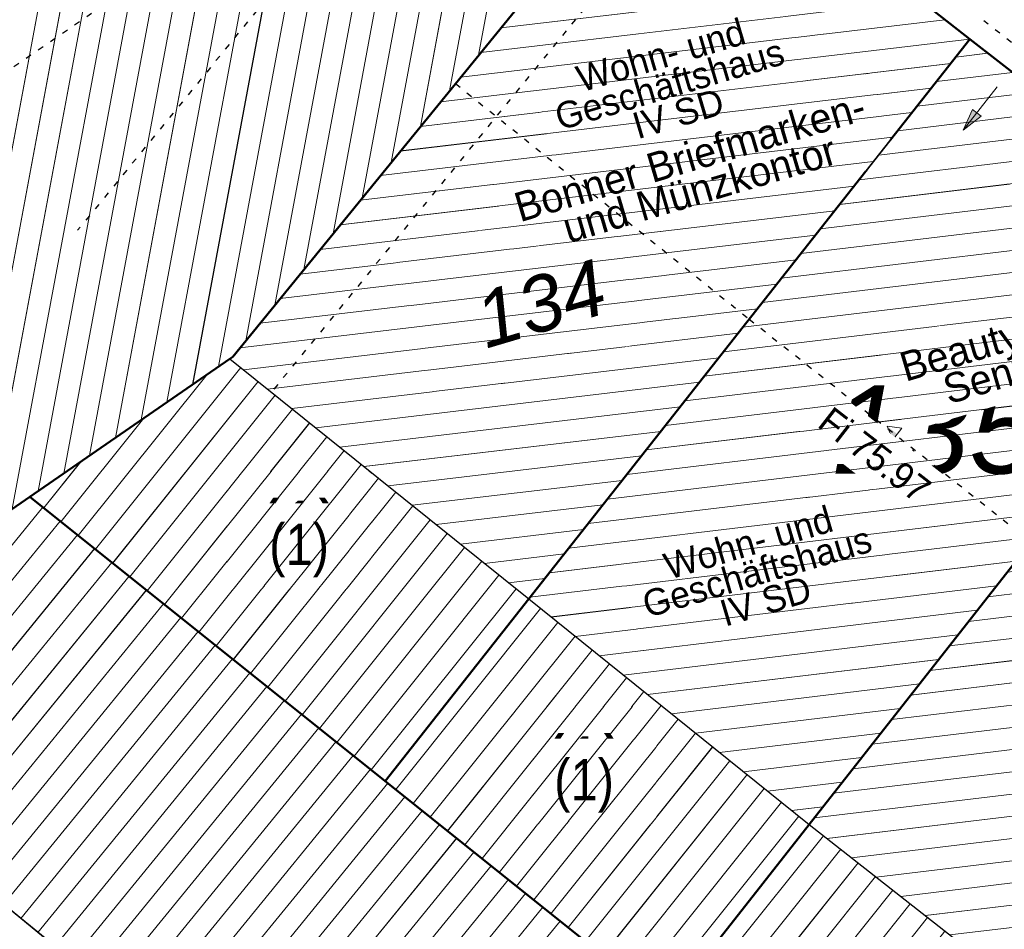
# Model space of a CAD drawing. Header units: millimetres. Extents: x 32365810 to 32368499, y 5620272 to 5622478.
# Tile 105 of 256: x 32366628 to 32366644, y 5620664 to 5620679. Entities that reach past the tile are written whole.
import ezdxf

# ---------------------------------------------------------------- set-up
doc = ezdxf.new("R2010")
doc.units = ezdxf.units.MM
for name, pattern in [('1000.196', [0.225, 0.075, -0.15]), ('1600.1047', [0]), ('1600.2028', [0]), ('1600.2505', [0])]:
    doc.linetypes.add(name, pattern=pattern)
doc.layers.get('0').update_dxf_attribs({"color": 1, "linetype": 'CONTINUOUS'})
for name, color, linetype in [('_K_Ebene 32', 251, 'CONTINUOUS'), ('_K_Gebäude', 251, 'CONTINUOUS'), ('Ebene 32', 7, 'CONTINUOUS')]:
    doc.layers.add(name, color=color, linetype=linetype)
doc.layers.add('_K_Flurstücke_Grenzpunkte', color=251, linetype='CONTINUOUS', lineweight=50)
for name, color, linetype, transparency in [('Beschriftung Gebäude', 7, 'CONTINUOUS', 0.75), ('EFB-_ Dachhöhen Bestandsgebäude (NHN)', 7, 'CONTINUOUS', 0.75), ('Flurstücke_Grenzpunkte', 11, 'CONTINUOUS', 0.75), ('Gebäude', 31, 'CONTINUOUS', 0.75), ('Lagebezeichnungen', 12, 'CONTINUOUS', 0.75), ('Symbole Topographie', 7, 'CONTINUOUS', 0.75)]:
    doc.layers.add(name, color=color, linetype=linetype, transparency=transparency)
doc.styles.add('Beschriftung schwarz_ Stift 0.25', font='GOTHIC.TTF')
doc.styles.add('Dachhöhe NHN_ Bestand_ gemessen_ schwarz', font='GOTHIC.TTF')
doc.styles.add('Flurstücksnummer - K 10 700', font='ariali.ttf')
doc.styles.add('Hausnummern NRW', font='arial.ttf', dxfattribs={"width": 0.85})

# ---------------------------------------------------------------- blocks, each defined once
blk = doc.blocks.new('S1000.360')
at = {"lineweight": -2}
blk.add_hatch(color=0, dxfattribs=at).paths.add_polyline_path([(0, 0.25), (0.05, 0.05), (-0.05, 0.05)], flags=0)
at = {"color": 0, "lineweight": -2}
for p, q in [((-0.05, 0.05), (0, 0.25)), ((0, 0.25), (0.05, 0.05)), ((0, 0.25), (0, -0.25)), ((0.05, 0.05), (-0.05, 0.05))]:
    blk.add_line(p, q, dxfattribs=at)
blk = doc.blocks.new('S1000.114', base_point=(0, 0.366025))
at = {"lineweight": -2}
blk.add_hatch(color=0, dxfattribs=at).paths.add_polyline_path([(-0.5, -0.5), (0, 0.366026), (0, -0.5)], flags=0)
at = {"color": 0, "lineweight": -2}
for p, q in [((0, 0.366026), (-0.5, -0.5)), ((0.5, -0.5), (0, 0.366026)), ((-0.5, -0.5), (0, -0.5)), ((0, -0.5), (0.5, -0.5))]:
    blk.add_line(p, q, dxfattribs=at)
blk = doc.blocks.new('O905')
at = {"layer": 'Flurstücke_Grenzpunkte', "color": 7, "linetype": '1600.2028', "lineweight": 35}
for p, q in [((32366138.899, 5622040.284), (32366131.333, 5622031.006)), ((32366143.852, 5622036.398), (32366138.899, 5622040.284)), ((32366136.36, 5622026.891), (32366143.852, 5622036.398)), ((32366131.284, 5622030.972), (32366127.886, 5622028.626)), ((32366131.333, 5622031.006), (32366131.284, 5622030.972)), ((32366127.886, 5622028.626), (32366133.922, 5622023.797)), ((32366133.922, 5622023.797), (32366136.36, 5622026.891))]:
    blk.add_line(p, q, dxfattribs=at)
at = {"layer": 'Flurstücke_Grenzpunkte', "color": 7, "lineweight": 18, "insert": (32366136.700846, 5622031.442035), "char_height": 0.95, "attachment_point": 8, "rotation": 16.5125223, "line_spacing_factor": 0.69, "style": 'Flurstücksnummer - K 10 700', "bg_fill": 2}
blk.add_mtext('134', dxfattribs=at)
blk = doc.blocks.new('O1222')
at = {"layer": 'Flurstücke_Grenzpunkte', "color": 7, "linetype": '1600.2028', "lineweight": 35}
for p, q in [((32366127.886, 5622028.626), (32366125.041, 5622026.661)), ((32366127.886, 5622028.626), (32366133.922, 5622023.797)), ((32366133.922, 5622023.797), (32366138.699, 5622019.976))]:
    blk.add_line(p, q, dxfattribs=at)
blk = doc.blocks.new('O1274')
at = {"layer": 'Flurstücke_Grenzpunkte', "color": 7, "linetype": '1600.2028', "lineweight": 35}
for p, q in [((32366138.899, 5622040.284), (32366131.333, 5622031.006)), ((32366131.284, 5622030.972), (32366127.886, 5622028.626)), ((32366131.333, 5622031.006), (32366131.284, 5622030.972)), ((32366127.886, 5622028.626), (32366125.041, 5622026.661))]:
    blk.add_line(p, q, dxfattribs=at)
blk = doc.blocks.new('O1462')
at = {"layer": 'Flurstücke_Grenzpunkte', "color": 7, "linetype": '1600.2028', "lineweight": 35}
for p, q in [((32366143.852, 5622036.398), (32366138.899, 5622040.284)), ((32366148.665, 5622032.663), (32366143.852, 5622036.398))]:
    blk.add_line(p, q, dxfattribs=at)
blk = doc.blocks.new('O1881')
at = {"layer": 'Flurstücke_Grenzpunkte', "color": 7, "linetype": '1600.2028', "lineweight": 35}
for p, q in [((32366141.122, 5622023.061), (32366148.665, 5622032.663)), ((32366138.699, 5622019.976), (32366141.122, 5622023.061))]:
    blk.add_line(p, q, dxfattribs=at)
blk = doc.blocks.new('O2231')
at = {"layer": 'Gebäude', "color": 7, "linetype": '1600.2505', "lineweight": 18}
for p, q in [((32366138.899, 5622040.284), (32366131.333, 5622031.006)), ((32366143.852, 5622036.398), (32366138.899, 5622040.284)), ((32366136.36, 5622026.891), (32366143.852, 5622036.398)), ((32366131.333, 5622031.006), (32366131.284, 5622030.972)), ((32366131.284, 5622030.972), (32366136.36, 5622026.891))]:
    blk.add_line(p, q, dxfattribs=at)
at = {"layer": 'Lagebezeichnungen', "color": 7, "lineweight": 18, "insert": (32366140.950012, 5622037.080157), "char_height": 0.7, "attachment_point": 8, "rotation": 321.8690584, "line_spacing_factor": 0.69, "style": 'Hausnummern NRW', "bg_fill": 2}
blk.add_mtext('2', dxfattribs=at)
blk = doc.blocks.new('O2348')
at = {"layer": 'Gebäude', "color": 7, "linetype": '1600.2505', "lineweight": 18}
for p, q in [((32366148.665, 5622032.663), (32366141.122, 5622023.061)), ((32366154.579, 5622027.855), (32366148.665, 5622032.663)), ((32366147.17, 5622018.316), (32366154.579, 5622027.855)), ((32366141.122, 5622023.061), (32366147.17, 5622018.316))]:
    blk.add_line(p, q, dxfattribs=at)
at = {"layer": 'Lagebezeichnungen', "color": 7, "lineweight": 18, "insert": (32366150.905495, 5622029.407721), "char_height": 0.7, "attachment_point": 8, "rotation": 320.8920308, "line_spacing_factor": 0.69, "style": 'Hausnummern NRW', "bg_fill": 2}
blk.add_mtext('6', dxfattribs=at)
blk = doc.blocks.new('O2866')
at = {"layer": 'Gebäude', "color": 7, "linetype": '1600.2505', "lineweight": 18}
for p, q in [((32366138.899, 5622040.284), (32366131.333, 5622031.006)), ((32366127.886, 5622028.626), (32366131.284, 5622030.972)), ((32366131.333, 5622031.006), (32366131.284, 5622030.972)), ((32366125.041, 5622026.661), (32366127.886, 5622028.626))]:
    blk.add_line(p, q, dxfattribs=at)
blk = doc.blocks.new('O2884')
at = {"layer": 'Gebäude', "color": 7, "linetype": '1600.2505', "lineweight": 18}
blk.add_line((32366152.63, 5622001.137), (32366123.106, 5622025.24), dxfattribs=at)
blk = doc.blocks.new('O2900')
at = {"layer": 'Gebäude', "color": 7, "linetype": '1600.2505', "lineweight": 18}
for p, q in [((32366127.886, 5622028.626), (32366131.284, 5622030.972)), ((32366131.284, 5622030.972), (32366136.36, 5622026.891)), ((32366127.886, 5622028.626), (32366133.922, 5622023.797)), ((32366133.922, 5622023.797), (32366136.36, 5622026.891))]:
    blk.add_line(p, q, dxfattribs=at)
at = {"layer": 'Ebene 32', "color": 7, "lineweight": 18, "insert": (32366132.46, 5622027.257), "char_height": 0.7, "attachment_point": 8, "line_spacing_factor": 0.69, "style": 'Hausnummern NRW', "bg_fill": 2}
blk.add_mtext('(1)', dxfattribs=at)
blk = doc.blocks.new('O2923')
at = {"layer": 'Gebäude', "color": 7, "linetype": '1600.2505', "lineweight": 18}
for p, q in [((32366125.041, 5622026.661), (32366127.886, 5622028.626)), ((32366127.886, 5622028.626), (32366133.922, 5622023.797)), ((32366152.63, 5622001.137), (32366123.106, 5622025.24)), ((32366138.699, 5622019.976), (32366133.922, 5622023.797))]:
    blk.add_line(p, q, dxfattribs=at)
blk = doc.blocks.new('O2942')
at = {"layer": 'Gebäude', "color": 7, "linetype": '1600.2505', "lineweight": 18}
for p, q in [((32366136.36, 5622026.891), (32366143.852, 5622036.398)), ((32366148.665, 5622032.663), (32366143.852, 5622036.398)), ((32366148.665, 5622032.663), (32366141.122, 5622023.061)), ((32366136.36, 5622026.891), (32366141.122, 5622023.061))]:
    blk.add_line(p, q, dxfattribs=at)
at = {"layer": 'Lagebezeichnungen', "color": 7, "lineweight": 18, "insert": (32366144.99012, 5622034.033245), "char_height": 0.7, "attachment_point": 8, "rotation": 322.1550417, "line_spacing_factor": 0.69, "style": 'Hausnummern NRW', "bg_fill": 2}
blk.add_mtext('4', dxfattribs=at)
blk = doc.blocks.new('O2967')
at = {"layer": 'Gebäude', "color": 7, "linetype": '1600.2505', "lineweight": 18}
for p, q in [((32366133.922, 5622023.797), (32366136.36, 5622026.891)), ((32366136.36, 5622026.891), (32366141.122, 5622023.061)), ((32366138.699, 5622019.976), (32366133.922, 5622023.797)), ((32366138.699, 5622019.976), (32366141.122, 5622023.061))]:
    blk.add_line(p, q, dxfattribs=at)
at = {"layer": 'Ebene 32', "color": 7, "lineweight": 18, "insert": (32366137.301, 5622023.259), "char_height": 0.7, "attachment_point": 8, "line_spacing_factor": 0.69, "style": 'Hausnummern NRW', "bg_fill": 2}
blk.add_mtext('(1)', dxfattribs=at)
blk = doc.blocks.new('O2991')
at = {"layer": 'Gebäude', "color": 7, "linetype": '1600.2505', "lineweight": 18}
for p, q in [((32366138.699, 5622019.976), (32366141.122, 5622023.061)), ((32366141.122, 5622023.061), (32366147.17, 5622018.316)), ((32366144.718, 5622015.159), (32366138.699, 5622019.976)), ((32366144.718, 5622015.159), (32366147.17, 5622018.316))]:
    blk.add_line(p, q, dxfattribs=at)
at = {"layer": 'Ebene 32', "color": 7, "lineweight": 18, "insert": (32366142.533, 5622019.044), "char_height": 0.7, "attachment_point": 8, "line_spacing_factor": 0.69, "style": 'Hausnummern NRW', "bg_fill": 2}
blk.add_mtext('(1)', dxfattribs=at)
blk = doc.blocks.new('*X1108')
at = {"color": 253, "linetype": '1600.1047', "lineweight": 18, "true_color": 0xb2b2b2}
for p, q in [((32366139.248011, 5622040.010175), (32366138.614459, 5622039.935075)), ((32366139.666148, 5622039.682115), (32366138.273561, 5622039.51704)), ((32366140.084285, 5622039.354055), (32366137.932663, 5622039.099005)), ((32366140.502423, 5622039.025995), (32366137.591765, 5622038.68097)), ((32366140.92056, 5622038.697934), (32366137.250867, 5622038.262935)), ((32366141.338698, 5622038.369874), (32366136.909969, 5622037.844901)), ((32366141.756835, 5622038.041814), (32366136.569071, 5622037.426866)), ((32366142.174972, 5622037.713754), (32366136.228173, 5622037.008831)), ((32366142.59311, 5622037.385694), (32366135.887275, 5622036.590796)), ((32366143.011247, 5622037.057634), (32366135.546377, 5622036.172761)), ((32366143.429385, 5622036.729573), (32366135.205479, 5622035.754726)), ((32366143.847522, 5622036.401513), (32366134.864581, 5622035.336691)), ((32366143.527264, 5622035.985925), (32366134.523683, 5622034.918656)), ((32366143.199013, 5622035.569389), (32366134.182785, 5622034.500621)), ((32366142.870761, 5622035.152854), (32366133.841887, 5622034.082587)), ((32366142.54251, 5622034.736318), (32366133.500989, 5622033.664552)), ((32366142.214258, 5622034.319782), (32366133.160091, 5622033.246517)), ((32366141.886007, 5622033.903246), (32366132.819193, 5622032.828482)), ((32366141.557756, 5622033.48671), (32366132.478295, 5622032.410447)), ((32366141.229504, 5622033.070175), (32366132.137397, 5622031.992412)), ((32366140.901253, 5622032.653639), (32366131.796499, 5622031.574377)), ((32366140.573001, 5622032.237103), (32366131.455601, 5622031.156342)), ((32366140.24475, 5622031.820567), (32366131.515567, 5622030.785825)), ((32366139.916499, 5622031.404032), (32366131.924909, 5622030.456722)), ((32366139.588247, 5622030.987496), (32366132.334251, 5622030.12762)), ((32366139.259996, 5622030.57096), (32366132.743593, 5622029.798517)), ((32366138.931744, 5622030.154424), (32366133.152935, 5622029.469414)), ((32366138.603493, 5622029.737888), (32366133.562278, 5622029.140312)), ((32366138.275242, 5622029.321353), (32366133.97162, 5622028.811209)), ((32366137.94699, 5622028.904817), (32366134.380962, 5622028.482106)), ((32366137.618739, 5622028.488281), (32366134.790304, 5622028.153003)), ((32366137.290487, 5622028.071745), (32366135.199646, 5622027.823901)), ((32366136.962236, 5622027.65521), (32366135.608988, 5622027.494798)), ((32366136.633985, 5622027.238674), (32366136.018331, 5622027.165695))]:
    blk.add_line(p, q, dxfattribs=at)
blk = doc.blocks.new('*X1142')
at = {"color": 253, "linetype": '1600.1047', "lineweight": 18, "true_color": 0xb2b2b2}
for p, q in [((32366148.970682, 5622032.414485), (32366148.417595, 5622032.348062)), ((32366149.375464, 5622032.085403), (32366148.089984, 5622031.931023)), ((32366149.780246, 5622031.75632), (32366147.762372, 5622031.513984)), ((32366150.185028, 5622031.427238), (32366147.434761, 5622031.096944)), ((32366150.58981, 5622031.098156), (32366147.107149, 5622030.679905)), ((32366150.994592, 5622030.769074), (32366146.779537, 5622030.262866)), ((32366151.399374, 5622030.439992), (32366146.451926, 5622029.845827)), ((32366151.804156, 5622030.110909), (32366146.124314, 5622029.428788)), ((32366152.208938, 5622029.781827), (32366145.796703, 5622029.011749)), ((32366152.613721, 5622029.452745), (32366145.469091, 5622028.594709)), ((32366153.018503, 5622029.123663), (32366145.14148, 5622028.17767)), ((32366153.423285, 5622028.79458), (32366144.813868, 5622027.760631)), ((32366153.828067, 5622028.465498), (32366144.486256, 5622027.343592)), ((32366154.232849, 5622028.136416), (32366144.158645, 5622026.926553)), ((32366154.532137, 5622027.794664), (32366143.831033, 5622026.509513)), ((32366154.2086, 5622027.378115), (32366143.503422, 5622026.092474)), ((32366153.885063, 5622026.961565), (32366143.17581, 5622025.675435)), ((32366153.561527, 5622026.545015), (32366142.848198, 5622025.258396)), ((32366153.23799, 5622026.128465), (32366142.520587, 5622024.841357)), ((32366152.914453, 5622025.711915), (32366142.192975, 5622024.424318)), ((32366152.590916, 5622025.295366), (32366141.865364, 5622024.007278)), ((32366152.267379, 5622024.878816), (32366141.537752, 5622023.590239)), ((32366151.943843, 5622024.462266), (32366141.21014, 5622023.1732)), ((32366151.620306, 5622024.045716), (32366141.427178, 5622022.821571)), ((32366151.296769, 5622023.629166), (32366141.84468, 5622022.494016)), ((32366150.973232, 5622023.212617), (32366142.262183, 5622022.166461)), ((32366150.649695, 5622022.796067), (32366142.679686, 5622021.838907)), ((32366150.326159, 5622022.379517), (32366143.097188, 5622021.511352)), ((32366150.002622, 5622021.962967), (32366143.514691, 5622021.183798)), ((32366149.679085, 5622021.546417), (32366143.932194, 5622020.856243)), ((32366149.355548, 5622021.129867), (32366144.349696, 5622020.528689)), ((32366149.032011, 5622020.713318), (32366144.767199, 5622020.201134)), ((32366148.708475, 5622020.296768), (32366145.184701, 5622019.87358)), ((32366148.384938, 5622019.880218), (32366145.602204, 5622019.546025)), ((32366148.061401, 5622019.463668), (32366146.019707, 5622019.218471)), ((32366147.737864, 5622019.047118), (32366146.437209, 5622018.890916)), ((32366147.414327, 5622018.630569), (32366146.854712, 5622018.563361))]:
    blk.add_line(p, q, dxfattribs=at)
blk = doc.blocks.new('*X1290')
at = {"color": 253, "linetype": '1600.1047', "lineweight": 18, "true_color": 0xb2b2b2}
for p, q in [((32366130.214677, 5622030.233733), (32366132.944586, 5622044.885013)), ((32366130.652446, 5622030.535971), (32366133.302227, 5622044.757208)), ((32366129.776908, 5622029.931495), (32366132.507241, 5622044.585049)), ((32366131.090214, 5622030.838209), (32366133.634237, 5622044.491849)), ((32366129.33914, 5622029.629257), (32366132.069896, 5622044.285085)), ((32366131.553258, 5622031.276097), (32366133.966248, 5622044.22649)), ((32366128.901371, 5622029.327018), (32366131.632551, 5622043.985121)), ((32366132.047681, 5622031.882396), (32366134.298259, 5622043.961131)), ((32366128.463602, 5622029.02478), (32366131.195206, 5622043.685157)), ((32366132.542104, 5622032.488694), (32366134.63027, 5622043.695772)), ((32366128.025834, 5622028.722542), (32366130.757861, 5622043.385193)), ((32366133.036527, 5622033.094993), (32366134.96228, 5622043.430414)), ((32366127.588047, 5622028.420208), (32366130.320517, 5622043.085229)), ((32366133.53095, 5622033.701292), (32366135.294291, 5622043.165055)), ((32366134.025373, 5622034.30759), (32366135.626302, 5622042.899696)), ((32366127.150252, 5622028.11783), (32366129.883172, 5622042.785266)), ((32366134.519796, 5622034.913889), (32366135.958313, 5622042.634337)), ((32366126.712458, 5622027.815451), (32366129.445827, 5622042.485302)), ((32366135.014218, 5622035.520188), (32366136.290324, 5622042.368978)), ((32366126.274663, 5622027.513073), (32366129.008482, 5622042.185338)), ((32366135.508641, 5622036.126487), (32366136.622334, 5622042.103619))]:
    blk.add_line(p, q, dxfattribs=at)
blk = doc.blocks.new('*X1300')
at = {"color": 253, "linetype": '1600.1047', "lineweight": 18, "true_color": 0xb2b2b2}
for p, q in [((32366129.000663, 5622027.734233), (32366131.470808, 5622030.82181)), ((32366128.707842, 5622027.968499), (32366130.896926, 5622030.704762)), ((32366129.293484, 5622027.499966), (32366131.763067, 5622030.58684)), ((32366129.586305, 5622027.2657), (32366132.055325, 5622030.35187)), ((32366129.879126, 5622027.031433), (32366132.347584, 5622030.1169)), ((32366128.415021, 5622028.202766), (32366129.824138, 5622029.964102)), ((32366130.171947, 5622026.797166), (32366132.639842, 5622029.881931)), ((32366130.464768, 5622026.5629), (32366132.932101, 5622029.646961)), ((32366130.757589, 5622026.328633), (32366133.224359, 5622029.411991)), ((32366128.1222, 5622028.437032), (32366128.751349, 5622029.223442)), ((32366131.05041, 5622026.094367), (32366133.516618, 5622029.177021)), ((32366131.343232, 5622025.8601), (32366133.808876, 5622028.942051)), ((32366131.636053, 5622025.625834), (32366134.101135, 5622028.707082)), ((32366131.928874, 5622025.391567), (32366134.393393, 5622028.472112)), ((32366132.221695, 5622025.1573), (32366134.685651, 5622028.237142)), ((32366132.514516, 5622024.923034), (32366134.97791, 5622028.002172)), ((32366132.807337, 5622024.688767), (32366135.270168, 5622027.767202)), ((32366133.100158, 5622024.454501), (32366135.562427, 5622027.532233)), ((32366133.392979, 5622024.220234), (32366135.854685, 5622027.297263)), ((32366133.6858, 5622023.985968), (32366136.146944, 5622027.062293))]:
    blk.add_line(p, q, dxfattribs=at)
blk = doc.blocks.new('*X1308')
at = {"color": 253, "linetype": '1600.1047', "lineweight": 18, "true_color": 0xb2b2b2}
for p, q in [((32366124.535965, 5622024.072595), (32366128.10817, 5622028.448257)), ((32366124.826455, 5622023.835444), (32366128.401005, 5622028.213979)), ((32366125.116944, 5622023.598292), (32366128.693841, 5622027.979701)), ((32366125.407434, 5622023.36114), (32366128.986676, 5622027.745423)), ((32366125.697923, 5622023.123989), (32366129.279512, 5622027.511144)), ((32366125.988412, 5622022.886837), (32366129.572347, 5622027.276866)), ((32366126.278902, 5622022.649685), (32366129.865182, 5622027.042588)), ((32366126.569391, 5622022.412534), (32366130.158018, 5622026.80831)), ((32366126.85988, 5622022.175382), (32366130.450853, 5622026.574032)), ((32366127.15037, 5622021.93823), (32366130.743689, 5622026.339754)), ((32366127.440859, 5622021.701079), (32366131.036524, 5622026.105476)), ((32366127.731349, 5622021.463927), (32366131.329359, 5622025.871198)), ((32366128.021838, 5622021.226775), (32366131.622195, 5622025.63692)), ((32366128.312327, 5622020.989624), (32366131.91503, 5622025.402642)), ((32366128.602817, 5622020.752472), (32366132.207865, 5622025.168364)), ((32366128.893306, 5622020.51532), (32366132.500701, 5622024.934086)), ((32366129.183796, 5622020.278169), (32366132.793536, 5622024.699808)), ((32366129.474285, 5622020.041017), (32366133.086372, 5622024.46553)), ((32366129.764774, 5622019.803865), (32366133.379207, 5622024.231252)), ((32366130.055264, 5622019.566714), (32366133.672042, 5622023.996974)), ((32366130.345753, 5622019.329562), (32366133.964881, 5622023.7627)), ((32366130.636243, 5622019.09241), (32366134.25774, 5622023.528451)), ((32366130.926732, 5622018.855259), (32366134.550598, 5622023.294201)), ((32366131.217221, 5622018.618107), (32366134.843456, 5622023.059951)), ((32366131.507711, 5622018.380955), (32366135.136315, 5622022.825701)), ((32366131.7982, 5622018.143804), (32366135.429173, 5622022.591451)), ((32366132.08869, 5622017.906652), (32366135.722031, 5622022.357201)), ((32366132.379179, 5622017.6695), (32366136.01489, 5622022.122951)), ((32366132.669668, 5622017.432349), (32366136.307748, 5622021.888701)), ((32366132.960158, 5622017.195197), (32366136.600606, 5622021.654451)), ((32366133.250647, 5622016.958045), (32366136.893465, 5622021.420202))]:
    blk.add_line(p, q, dxfattribs=at)
blk = doc.blocks.new('*X1313')
at = {"color": 253, "linetype": '1600.1047', "lineweight": 18, "true_color": 0xb2b2b2}
for p, q in [((32366144.156211, 5622036.161925), (32366143.614713, 5622036.096894)), ((32366144.577689, 5622035.834848), (32366143.285957, 5622035.679717)), ((32366144.999168, 5622035.507771), (32366142.9572, 5622035.262541)), ((32366145.420646, 5622035.180694), (32366142.628444, 5622034.845364)), ((32366145.842125, 5622034.853617), (32366142.299687, 5622034.428187)), ((32366146.263603, 5622034.52654), (32366141.970931, 5622034.011011)), ((32366146.685082, 5622034.199463), (32366141.642174, 5622033.593834)), ((32366147.10656, 5622033.872386), (32366141.313418, 5622033.176657)), ((32366147.528038, 5622033.545309), (32366140.984661, 5622032.759481)), ((32366147.949517, 5622033.218232), (32366140.655905, 5622032.342304)), ((32366148.370995, 5622032.891154), (32366140.327148, 5622031.925127)), ((32366148.565916, 5622032.536869), (32366139.998392, 5622031.507951)), ((32366148.238304, 5622032.11983), (32366139.669636, 5622031.090774)), ((32366147.910692, 5622031.70279), (32366139.340879, 5622030.673597)), ((32366147.583081, 5622031.285751), (32366139.012123, 5622030.25642)), ((32366147.255469, 5622030.868712), (32366138.683366, 5622029.839244)), ((32366146.927858, 5622030.451673), (32366138.35461, 5622029.422067)), ((32366146.600246, 5622030.034634), (32366138.025853, 5622029.00489)), ((32366146.272634, 5622029.617595), (32366137.697097, 5622028.587714)), ((32366145.945023, 5622029.200555), (32366137.36834, 5622028.170537)), ((32366145.617411, 5622028.783516), (32366137.039584, 5622027.75336)), ((32366145.2898, 5622028.366477), (32366136.710827, 5622027.336184)), ((32366144.962188, 5622027.949438), (32366136.382071, 5622026.919007)), ((32366144.634577, 5622027.532399), (32366136.741162, 5622026.584438)), ((32366144.306965, 5622027.11536), (32366137.149755, 5622026.255813)), ((32366143.979353, 5622026.69832), (32366137.558347, 5622025.927188)), ((32366143.651742, 5622026.281281), (32366137.96694, 5622025.598564)), ((32366143.32413, 5622025.864242), (32366138.375533, 5622025.269939)), ((32366142.996519, 5622025.447203), (32366138.784126, 5622024.941315)), ((32366142.668907, 5622025.030164), (32366139.192718, 5622024.61269)), ((32366142.341295, 5622024.613124), (32366139.601311, 5622024.284066)), ((32366142.013684, 5622024.196085), (32366140.009904, 5622023.955441)), ((32366141.686072, 5622023.779046), (32366140.418497, 5622023.626816)), ((32366141.358461, 5622023.362007), (32366140.827089, 5622023.298192))]:
    blk.add_line(p, q, dxfattribs=at)
blk = doc.blocks.new('*X1321')
at = {"color": 253, "linetype": '1600.1047', "lineweight": 18, "true_color": 0xb2b2b2}
for p, q in [((32366134.102953, 5622023.65226), (32366136.562954, 5622026.727767)), ((32366134.395797, 5622023.418022), (32366136.855169, 5622026.492743)), ((32366134.688641, 5622023.183784), (32366137.147385, 5622026.257719)), ((32366134.981484, 5622022.949546), (32366137.4396, 5622026.022695)), ((32366135.274328, 5622022.715307), (32366137.731815, 5622025.787671)), ((32366135.567172, 5622022.481069), (32366138.02403, 5622025.552647)), ((32366135.860016, 5622022.246831), (32366138.316245, 5622025.317623)), ((32366136.152859, 5622022.012593), (32366138.608461, 5622025.082599)), ((32366136.445703, 5622021.778354), (32366138.900676, 5622024.847575)), ((32366136.738547, 5622021.544116), (32366139.192891, 5622024.612551)), ((32366137.031391, 5622021.309878), (32366139.485106, 5622024.377527)), ((32366137.324234, 5622021.07564), (32366139.777321, 5622024.142503)), ((32366137.617078, 5622020.841402), (32366140.069537, 5622023.907479)), ((32366137.909922, 5622020.607163), (32366140.361752, 5622023.672455)), ((32366138.202766, 5622020.372925), (32366140.653967, 5622023.437431)), ((32366138.495609, 5622020.138687), (32366140.946182, 5622023.202407))]:
    blk.add_line(p, q, dxfattribs=at)
blk = doc.blocks.new('*X1329')
at = {"color": 253, "linetype": '1600.1047', "lineweight": 18, "true_color": 0xb2b2b2}
for p, q in [((32366138.91307, 5622019.80468), (32366141.365925, 5622022.869627)), ((32366139.205853, 5622019.570366), (32366141.660974, 5622022.638144)), ((32366139.498636, 5622019.336052), (32366141.956023, 5622022.406662)), ((32366139.791419, 5622019.101738), (32366142.251072, 5622022.175179)), ((32366140.084202, 5622018.867424), (32366142.546121, 5622021.943696)), ((32366140.376985, 5622018.63311), (32366142.84117, 5622021.712213)), ((32366140.669768, 5622018.398796), (32366143.136219, 5622021.480731)), ((32366140.962551, 5622018.164482), (32366143.431268, 5622021.249248)), ((32366141.255334, 5622017.930168), (32366143.726317, 5622021.017765)), ((32366141.548117, 5622017.695854), (32366144.021366, 5622020.786283)), ((32366141.8409, 5622017.46154), (32366144.316415, 5622020.5548)), ((32366142.133684, 5622017.227226), (32366144.611464, 5622020.323317)), ((32366142.426467, 5622016.992912), (32366144.906513, 5622020.091835)), ((32366142.71925, 5622016.758598), (32366145.201562, 5622019.860352)), ((32366143.012033, 5622016.524284), (32366145.496611, 5622019.628869)), ((32366143.304816, 5622016.28997), (32366145.79166, 5622019.397386)), ((32366143.597599, 5622016.055656), (32366146.086709, 5622019.165904)), ((32366143.890382, 5622015.821342), (32366146.381758, 5622018.934421)), ((32366144.183165, 5622015.587028), (32366146.676807, 5622018.702938)), ((32366144.475948, 5622015.352714), (32366146.971856, 5622018.471456))]:
    blk.add_line(p, q, dxfattribs=at)

msp = doc.modelspace()

# ---------------------------------------------------------------- linework, layer by layer
at = {"layer": '_K_Flurstücke_Grenzpunkte', "linetype": '1600.2028'}
for points in [[(32366633.747, 5620666.051), (32366638.524, 5620662.23), (32366640.947, 5620665.315), (32366648.49, 5620674.917), (32366643.677, 5620678.652), (32366636.185, 5620669.145)], [(32366640.947, 5620665.315), (32366648.49, 5620674.917), (32366654.404, 5620670.109), (32366646.995, 5620660.57), (32366644.543, 5620657.413), (32366638.524, 5620662.23)]]:
    msp.add_lwpolyline(points, close=True, dxfattribs=at)
at = {"layer": '_K_Gebäude', "linetype": '1600.1047', "lineweight": 18}
for p, q in [((32366630.04, 5620672.487), (32366632.77, 5620687.139)), ((32366630.478, 5620672.79), (32366633.128, 5620687.011)), ((32366629.602, 5620672.185), (32366632.333, 5620686.839)), ((32366630.916, 5620673.092), (32366633.46, 5620686.746)), ((32366629.165, 5620671.883), (32366631.895, 5620686.539)), ((32366631.379, 5620673.53), (32366633.792, 5620686.48)), ((32366628.727, 5620671.581), (32366631.458, 5620686.239)), ((32366631.873, 5620674.136), (32366634.124, 5620686.215)), ((32366628.289, 5620671.278), (32366631.021, 5620685.939)), ((32366632.368, 5620674.742), (32366634.456, 5620685.949)), ((32366627.851, 5620670.976), (32366630.583, 5620685.639)), ((32366632.862, 5620675.349), (32366634.788, 5620685.684)), ((32366627.413, 5620670.674), (32366630.146, 5620685.339)), ((32366633.356, 5620675.955), (32366635.12, 5620685.419)), ((32366633.851, 5620676.561), (32366635.452, 5620685.153)), ((32366626.976, 5620670.371), (32366629.709, 5620685.039)), ((32366634.345, 5620677.168), (32366635.784, 5620684.888)), ((32366626.538, 5620670.069), (32366629.271, 5620684.739)), ((32366634.84, 5620677.774), (32366636.116, 5620684.623)), ((32366626.1, 5620669.767), (32366628.834, 5620684.439)), ((32366635.334, 5620678.38), (32366636.448, 5620684.357)), ((32366642.419, 5620679.639), (32366635.713, 5620678.844)), ((32366642.837, 5620679.311), (32366635.372, 5620678.426)), ((32366643.255, 5620678.983), (32366635.031, 5620678.008)), ((32366643.673, 5620678.655), (32366634.69, 5620677.59)), ((32366643.982, 5620678.416), (32366643.44, 5620678.351)), ((32366643.353, 5620678.24), (32366634.349, 5620677.172)), ((32366644.403, 5620678.089), (32366643.111, 5620677.933)), ((32366643.024, 5620677.823), (32366634.008, 5620676.754)), ((32366644.825, 5620677.761), (32366642.783, 5620677.516)), ((32366645.246, 5620677.434), (32366642.454, 5620677.099)), ((32366642.696, 5620677.407), (32366633.667, 5620676.336)), ((32366645.668, 5620677.107), (32366642.125, 5620676.682)), ((32366642.368, 5620676.99), (32366633.326, 5620675.918)), ((32366646.089, 5620676.78), (32366641.796, 5620676.265)), ((32366642.04, 5620676.573), (32366632.986, 5620675.5)), ((32366646.511, 5620676.453), (32366641.468, 5620675.847)), ((32366641.711, 5620676.157), (32366632.645, 5620675.082)), ((32366646.932, 5620676.126), (32366641.139, 5620675.43)), ((32366647.353, 5620675.799), (32366640.81, 5620675.013)), ((32366641.383, 5620675.74), (32366632.304, 5620674.664)), ((32366647.775, 5620675.472), (32366640.481, 5620674.596)), ((32366641.055, 5620675.324), (32366631.963, 5620674.246)), ((32366648.196, 5620675.145), (32366640.153, 5620674.179)), ((32366640.727, 5620674.907), (32366631.622, 5620673.828)), ((32366648.391, 5620674.791), (32366639.824, 5620673.762)), ((32366640.398, 5620674.491), (32366631.281, 5620673.41)), ((32366648.064, 5620674.373), (32366639.495, 5620673.344)), ((32366640.07, 5620674.074), (32366631.341, 5620673.039)), ((32366647.736, 5620673.956), (32366639.166, 5620672.927)), ((32366639.742, 5620673.658), (32366631.75, 5620672.71)), ((32366647.409, 5620673.539), (32366638.838, 5620672.51)), ((32366639.414, 5620673.241), (32366632.16, 5620672.381)), ((32366647.081, 5620673.122), (32366638.509, 5620672.093)), ((32366628.533, 5620670.222), (32366630.722, 5620672.958)), ((32366628.826, 5620669.988), (32366631.296, 5620673.075)), ((32366629.119, 5620669.754), (32366631.588, 5620672.84)), ((32366639.085, 5620672.825), (32366632.569, 5620672.052)), ((32366629.412, 5620669.519), (32366631.881, 5620672.606)), ((32366646.753, 5620672.705), (32366638.18, 5620671.676)), ((32366629.705, 5620669.285), (32366632.173, 5620672.371)), ((32366638.757, 5620672.408), (32366632.978, 5620671.723)), ((32366646.426, 5620672.288), (32366637.851, 5620671.259)), ((32366628.24, 5620670.456), (32366629.65, 5620672.218)), ((32366629.997, 5620669.051), (32366632.465, 5620672.136)), ((32366638.429, 5620671.992), (32366633.388, 5620671.394)), ((32366630.29, 5620668.817), (32366632.758, 5620671.901)), ((32366646.098, 5620671.871), (32366637.523, 5620670.841)), ((32366630.583, 5620668.582), (32366633.05, 5620671.666)), ((32366627.948, 5620670.691), (32366628.577, 5620671.477)), ((32366630.876, 5620668.348), (32366633.342, 5620671.431)), ((32366638.101, 5620671.575), (32366633.797, 5620671.065)), ((32366645.77, 5620671.454), (32366637.194, 5620670.424)), ((32366631.169, 5620668.114), (32366633.634, 5620671.196)), ((32366637.772, 5620671.158), (32366634.206, 5620670.736)), ((32366631.461, 5620667.879), (32366633.927, 5620670.961)), ((32366645.443, 5620671.037), (32366636.865, 5620670.007)), ((32366637.444, 5620670.742), (32366634.616, 5620670.407)), ((32366624.361, 5620666.326), (32366627.934, 5620670.702)), ((32366631.754, 5620667.645), (32366634.219, 5620670.726)), ((32366645.115, 5620670.62), (32366636.536, 5620669.59)), ((32366624.652, 5620666.089), (32366628.226, 5620670.468)), ((32366632.047, 5620667.411), (32366634.511, 5620670.491)), ((32366632.34, 5620667.177), (32366634.803, 5620670.256)), ((32366637.116, 5620670.325), (32366635.025, 5620670.078)), ((32366654.058, 5620670.39), (32366643.984, 5620669.18)), ((32366624.942, 5620665.852), (32366628.519, 5620670.233)), ((32366644.788, 5620670.203), (32366636.207, 5620669.173)), ((32366625.233, 5620665.615), (32366628.812, 5620669.999)), ((32366632.633, 5620666.942), (32366635.096, 5620670.021)), ((32366636.788, 5620669.909), (32366635.434, 5620669.748)), ((32366654.358, 5620670.048), (32366643.656, 5620668.763)), ((32366625.523, 5620665.378), (32366629.105, 5620669.765)), ((32366632.926, 5620666.708), (32366635.388, 5620669.786)), ((32366644.46, 5620669.786), (32366636.567, 5620668.838)), ((32366654.034, 5620669.632), (32366643.329, 5620668.346)), ((32366625.814, 5620665.14), (32366629.398, 5620669.531)), ((32366633.218, 5620666.474), (32366635.68, 5620669.551)), ((32366636.459, 5620669.492), (32366635.844, 5620669.419)), ((32366626.104, 5620664.903), (32366629.691, 5620669.296)), ((32366633.511, 5620666.24), (32366635.972, 5620669.316)), ((32366644.132, 5620669.369), (32366636.975, 5620668.509)), ((32366653.71, 5620669.215), (32366643.001, 5620667.929)), ((32366626.395, 5620664.666), (32366629.983, 5620669.062)), ((32366633.928, 5620665.906), (32366636.388, 5620668.981)), ((32366643.805, 5620668.952), (32366637.384, 5620668.181)), ((32366626.685, 5620664.429), (32366630.276, 5620668.828)), ((32366634.221, 5620665.672), (32366636.681, 5620668.746)), ((32366653.387, 5620668.799), (32366642.674, 5620667.512)), ((32366626.976, 5620664.192), (32366630.569, 5620668.593)), ((32366634.514, 5620665.437), (32366636.973, 5620668.511)), ((32366643.477, 5620668.535), (32366637.792, 5620667.852)), ((32366627.266, 5620663.955), (32366630.862, 5620668.359)), ((32366634.807, 5620665.203), (32366637.265, 5620668.276)), ((32366653.063, 5620668.382), (32366642.346, 5620667.095)), ((32366627.557, 5620663.718), (32366631.155, 5620668.125)), ((32366643.15, 5620668.118), (32366638.201, 5620667.524)), ((32366635.1, 5620664.969), (32366637.557, 5620668.041)), ((32366652.74, 5620667.966), (32366642.018, 5620666.678)), ((32366627.847, 5620663.48), (32366631.448, 5620667.891)), ((32366635.393, 5620664.735), (32366637.849, 5620667.806)), ((32366628.138, 5620663.243), (32366631.74, 5620667.656)), ((32366635.685, 5620664.5), (32366638.142, 5620667.571)), ((32366642.822, 5620667.701), (32366638.61, 5620667.195)), ((32366628.428, 5620663.006), (32366632.033, 5620667.422)), ((32366652.416, 5620667.549), (32366641.691, 5620666.261)), ((32366635.978, 5620664.266), (32366638.434, 5620667.336)), ((32366642.494, 5620667.284), (32366639.018, 5620666.866)), ((32366628.719, 5620662.769), (32366632.326, 5620667.188)), ((32366636.271, 5620664.032), (32366638.726, 5620667.101)), ((32366652.093, 5620667.132), (32366641.363, 5620665.844)), ((32366629.009, 5620662.532), (32366632.619, 5620666.953)), ((32366636.564, 5620663.798), (32366639.018, 5620666.866)), ((32366642.167, 5620666.867), (32366639.427, 5620666.538)), ((32366629.3, 5620662.295), (32366632.912, 5620666.719)), ((32366636.857, 5620663.564), (32366639.311, 5620666.631)), ((32366651.769, 5620666.716), (32366641.036, 5620665.427)), ((32366629.59, 5620662.058), (32366633.205, 5620666.485)), ((32366637.15, 5620663.329), (32366639.603, 5620666.396)), ((32366641.839, 5620666.45), (32366639.835, 5620666.209)), ((32366629.881, 5620661.82), (32366633.497, 5620666.251)), ((32366651.446, 5620666.299), (32366641.253, 5620665.075)), ((32366637.443, 5620663.095), (32366639.895, 5620666.161)), ((32366630.171, 5620661.583), (32366633.79, 5620666.016)), ((32366637.735, 5620662.861), (32366640.187, 5620665.926)), ((32366641.512, 5620666.033), (32366640.244, 5620665.88)), ((32366630.462, 5620661.346), (32366634.083, 5620665.782)), ((32366651.122, 5620665.883), (32366641.67, 5620664.748)), ((32366638.028, 5620662.627), (32366640.479, 5620665.691)), ((32366641.184, 5620665.616), (32366640.653, 5620665.552)), ((32366630.752, 5620661.109), (32366634.376, 5620665.548)), ((32366638.321, 5620662.392), (32366640.772, 5620665.456)), ((32366650.799, 5620665.466), (32366642.088, 5620664.42)), ((32366631.043, 5620660.872), (32366634.669, 5620665.314)), ((32366631.333, 5620660.635), (32366634.962, 5620665.079)), ((32366638.738, 5620662.058), (32366641.191, 5620665.123)), ((32366639.031, 5620661.824), (32366641.486, 5620664.892)), ((32366650.475, 5620665.05), (32366642.505, 5620664.093)), ((32366631.624, 5620660.397), (32366635.255, 5620664.845)), ((32366631.914, 5620660.16), (32366635.547, 5620664.611)), ((32366639.324, 5620661.59), (32366641.781, 5620664.66)), ((32366650.152, 5620664.633), (32366642.923, 5620663.765)), ((32366639.617, 5620661.355), (32366642.077, 5620664.429)), ((32366632.205, 5620659.923), (32366635.84, 5620664.377)), ((32366649.828, 5620664.217), (32366643.34, 5620663.437)), ((32366632.495, 5620659.686), (32366636.133, 5620664.142)), ((32366639.91, 5620661.121), (32366642.372, 5620664.197)), ((32366632.786, 5620659.449), (32366636.426, 5620663.908)), ((32366640.202, 5620660.887), (32366642.667, 5620663.966)), ((32366640.495, 5620660.652), (32366642.962, 5620663.734)), ((32366633.076, 5620659.212), (32366636.719, 5620663.674))]:
    msp.add_line(p, q, dxfattribs=at)
at = {"layer": '_K_Gebäude', "linetype": '1600.2505', "lineweight": 18}
for p, q in [((32366624.866, 5620668.915), (32366627.711, 5620670.88)), ((32366627.711, 5620670.88), (32366633.747, 5620666.051))]:
    msp.add_line(p, q, dxfattribs=at)
at = {"layer": '_K_Gebäude', "linetype": '1600.2505', "lineweight": -2}
msp.add_lwpolyline([(32366640.947, 5620665.315), (32366646.995, 5620660.57), (32366654.404, 5620670.109), (32366648.49, 5620674.917)], close=True, dxfattribs=at)
at = {"layer": '_K_Gebäude', "linetype": '1600.2505', "lineweight": 18}
msp.add_lwpolyline([(32366640.947, 5620665.315), (32366646.995, 5620660.57), (32366644.543, 5620657.413), (32366638.524, 5620662.23)], close=True, dxfattribs=at)

# ---------------------------------------------------------------- block references
at = {"layer": 'EFB-_ Dachhöhen Bestandsgebäude (NHN)', "color": 7, "lineweight": 18, "xscale": 0.25, "yscale": 0.25, "zscale": 0.25, "rotation": 52.18758348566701}
msp.add_blockref('S1000.114', (32366642.274, 5620672.079, 75.971), dxfattribs=at)
at = {"layer": 'Symbole Topographie', "color": 7, "lineweight": 18, "xscale": 1.875, "yscale": 1.875, "zscale": 1.875, "rotation": 142.162355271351}
msp.add_blockref('S1000.360', (32366643.855, 5620677.476), dxfattribs=at)

# ---------------------------------------------------------------- texts
at = {"layer": '_K_Flurstücke_Grenzpunkte', "lineweight": 18, "insert": (32366643.089, 5620672.775), "char_height": 1.5, "attachment_point": 2, "line_spacing_factor": 0.69, "style": 'Flurstücksnummer - K 10 700'}
msp.add_mtext('135', dxfattribs=at)

# ---------------------------------------------------------------- next in the draw order: texts
at = {"layer": '_K_Ebene 32', "lineweight": 18, "char_height": 1, "attachment_point": 8, "line_spacing_factor": 0.69, "style": 'Hausnummern NRW', "bg_fill": 2}
for insert in [(32366632.285, 5620669.511), (32366637.126, 5620665.513)]:
    msp.add_mtext('(1)', dxfattribs=dict(at, insert=insert))

# ---------------------------------------------------------------- next in the draw order: linework, layer by layer
at = {"layer": '_K_Flurstücke_Grenzpunkte', "linetype": '1600.2028'}
msp.add_lwpolyline([(32366649.738, 5620695.857), (32366633.008, 5620687.303), (32366632.876, 5620687.212), (32366638.724, 5620682.538), (32366643.677, 5620678.652), (32366648.49, 5620674.917), (32366654.404, 5620670.109)], dxfattribs=at)
for points in [[(32366632.876, 5620687.212), (32366638.724, 5620682.538), (32366631.158, 5620673.26), (32366631.109, 5620673.226), (32366627.711, 5620670.88), (32366624.866, 5620668.915), (32366618.837, 5620677.583)], [(32366627.711, 5620670.88), (32366633.747, 5620666.051), (32366636.185, 5620669.145), (32366643.677, 5620678.652), (32366638.724, 5620682.538), (32366631.158, 5620673.26), (32366631.109, 5620673.226)], [(32366611.396, 5620671.581), (32366618.837, 5620677.583), (32366624.866, 5620668.915), (32366627.711, 5620670.88), (32366633.747, 5620666.051), (32366638.524, 5620662.23), (32366644.543, 5620657.413), (32366649.445, 5620653.491), (32366654.746, 5620649.251), (32366658.365, 5620646.355), (32366661.187, 5620644.097), (32366661.631, 5620643.396), (32366664.518, 5620638.839), (32366649.123, 5620634.268), (32366616.211, 5620661.466), (32366616.05, 5620661.6), (32366615.242, 5620662.268), (32366608.271, 5620668.476)]]:
    msp.add_lwpolyline(points, close=True, dxfattribs=at)
at = {"layer": '_K_Gebäude', "linetype": '1600.2505', "lineweight": 18}
for p, q in [((32366652.455, 5620643.391), (32366622.931, 5620667.494)), ((32366638.524, 5620662.23), (32366633.747, 5620666.051))]:
    msp.add_line(p, q, dxfattribs=at)
at = {"layer": '_K_Gebäude', "linetype": '1600.2505', "lineweight": -2}
for points in [[(32366632.876, 5620687.212), (32366638.724, 5620682.538), (32366631.158, 5620673.26), (32366631.109, 5620673.226), (32366627.711, 5620670.88), (32366624.866, 5620668.915), (32366618.837, 5620677.583)], [(32366631.109, 5620673.226), (32366636.185, 5620669.145), (32366643.677, 5620678.652), (32366638.724, 5620682.538), (32366631.158, 5620673.26)], [(32366636.185, 5620669.145), (32366640.947, 5620665.315), (32366648.49, 5620674.917), (32366643.677, 5620678.652)], [(32366616.05, 5620661.6), (32366616.211, 5620661.466), (32366649.123, 5620634.268), (32366664.518, 5620638.839), (32366661.631, 5620643.396), (32366661.187, 5620644.097), (32366658.365, 5620646.355), (32366653.793, 5620645.063), (32366652.455, 5620643.391), (32366622.931, 5620667.494), (32366617.818, 5620663.74)]]:
    msp.add_lwpolyline(points, close=True, dxfattribs=at)
at = {"layer": '_K_Gebäude', "linetype": '1600.2505', "lineweight": 18}
for points in [[(32366627.711, 5620670.88), (32366633.747, 5620666.051), (32366636.185, 5620669.145), (32366631.109, 5620673.226)], [(32366638.524, 5620662.23), (32366640.947, 5620665.315), (32366636.185, 5620669.145), (32366633.747, 5620666.051)]]:
    msp.add_lwpolyline(points, close=True, dxfattribs=at)

# ---------------------------------------------------------------- next in the draw order: texts
at = {"layer": '_K_Flurstücke_Grenzpunkte', "lineweight": 18, "insert": (32366636.526, 5620673.696), "char_height": 1.3, "attachment_point": 8, "rotation": 16.5125, "line_spacing_factor": 0.69, "style": 'Flurstücksnummer - K 10 700', "bg_fill": 2}
msp.add_mtext('134', dxfattribs=at)
at = {"layer": 'Beschriftung Gebäude', "color": 7, "lineweight": 25, "insert": (32366644.361, 5620673.315), "char_height": 0.5, "attachment_point": 5, "rotation": 16.5123, "line_spacing_factor": 0.69, "style": 'Beschriftung schwarz_ Stift 0.25', "bg_fill": 2}
msp.add_mtext('Beautysalon\\PSenzera', dxfattribs=at)
at = {"layer": 'EFB-_ Dachhöhen Bestandsgebäude (NHN)', "color": 7, "lineweight": 25, "insert": (32366642.201, 5620671.77, 75.971), "char_height": 0.45, "attachment_point": 2, "rotation": 322.1876, "line_spacing_factor": 0.69, "style": 'Dachhöhe NHN_ Bestand_ gemessen_ schwarz', "bg_fill": 2}
msp.add_mtext('Fi 75.97', dxfattribs=at)

# ---------------------------------------------------------------- next in the draw order: texts
at = {"layer": 'Beschriftung Gebäude', "color": 7, "lineweight": 25, "insert": (32366639.16, 5620675.86), "char_height": 0.5, "attachment_point": 8, "rotation": 16.5124, "line_spacing_factor": 0.69, "style": 'Beschriftung schwarz_ Stift 0.25', "bg_fill": 2}
msp.add_mtext('Bonner Briefmarken-\\Pund Münzkontor', dxfattribs=at)
at = {"layer": 'EFB-_ Dachhöhen Bestandsgebäude (NHN)', "color": 7, "lineweight": 25, "insert": (32366640.064, 5620669.604), "char_height": 0.45, "attachment_point": 5, "rotation": 16.5125, "line_spacing_factor": 0.69, "style": 'Dachhöhe NHN_ Bestand_ gemessen_ schwarz', "bg_fill": 2}
msp.add_mtext('Wohn- und\\PGeschäftshaus\\PIV SD', dxfattribs=at)

# ---------------------------------------------------------------- next in the draw order: texts
at = {"layer": 'EFB-_ Dachhöhen Bestandsgebäude (NHN)', "color": 7, "lineweight": 25, "insert": (32366638.578, 5620677.884), "char_height": 0.45, "attachment_point": 5, "rotation": 16.5125, "line_spacing_factor": 0.69, "style": 'Dachhöhe NHN_ Bestand_ gemessen_ schwarz', "bg_fill": 2}
msp.add_mtext('Wohn- und\\PGeschäftshaus\\PIV SD', dxfattribs=at)

# ---------------------------------------------------------------- next in the draw order: block references
at = {"layer": 'Flurstücke_Grenzpunkte', "color": 7, "true_color": 0xffffff}
msp.add_blockref('O905', (499.825, -1357.746), dxfattribs=at)

# ---------------------------------------------------------------- next in the draw order: block references
msp.add_blockref('O1222', (499.825, -1357.746), dxfattribs=at)

# ---------------------------------------------------------------- next in the draw order: block references
msp.add_blockref('O1274', (499.825, -1357.746), dxfattribs=at)

# ---------------------------------------------------------------- next in the draw order: block references
msp.add_blockref('O1462', (499.825, -1357.746), dxfattribs=at)

# ---------------------------------------------------------------- next in the draw order: block references
msp.add_blockref('O1881', (499.825, -1357.746), dxfattribs=at)

# ---------------------------------------------------------------- next in the draw order: block references
at = {"layer": 'Gebäude', "color": 7, "true_color": 0xffffff}
msp.add_blockref('O2231', (499.825, -1357.746), dxfattribs=at)

# ---------------------------------------------------------------- next in the draw order: block references
msp.add_blockref('O2348', (499.825, -1357.746), dxfattribs=at)

# ---------------------------------------------------------------- next in the draw order: block references
for name in ['O2866', 'O2884']:
    msp.add_blockref(name, (499.825, -1357.746), dxfattribs=at)

# ---------------------------------------------------------------- next in the draw order: linework, layer by layer
at = {"layer": 'EFB-_ Dachhöhen Bestandsgebäude (NHN)', "color": 7, "linetype": '1000.196', "lineweight": 25}
for p, q in [((32366632.678, 5620681.776), (32366626.883, 5620677.801)), ((32366633.307, 5620681.273), (32366628.524, 5620675.408))]:
    msp.add_line(p, q, dxfattribs=at)

# ---------------------------------------------------------------- next in the draw order: block references
at = {"layer": 'Gebäude', "color": 7, "true_color": 0xffffff}
msp.add_blockref('O2900', (499.825, -1357.746), dxfattribs=at)

# ---------------------------------------------------------------- next in the draw order: block references
msp.add_blockref('O2923', (499.825, -1357.746), dxfattribs=at)

# ---------------------------------------------------------------- next in the draw order: block references
msp.add_blockref('O2942', (499.825, -1357.746), dxfattribs=at)

# ---------------------------------------------------------------- next in the draw order: linework, layer by layer
at = {"layer": 'EFB-_ Dachhöhen Bestandsgebäude (NHN)', "color": 7, "linetype": '1000.196', "lineweight": 25}
for p, q in [((32366639.98, 5620682.669), (32366631.848, 5620672.697)), ((32366648.732, 5620675.228), (32366643.919, 5620678.963)), ((32366634.941, 5620677.899), (32366639.931, 5620673.898)), ((32366639.931, 5620673.898), (32366644.719, 5620670.116))]:
    msp.add_line(p, q, dxfattribs=at)

# ---------------------------------------------------------------- next in the draw order: block references
at = {"layer": 'Gebäude', "color": 7, "true_color": 0xffffff}
for name in ['*X1108', 'O2967']:
    msp.add_blockref(name, (499.825, -1357.746), dxfattribs=at)

# ---------------------------------------------------------------- next in the draw order: block references
for name in ['*X1290', '*X1313', '*X1300', 'O2991']:
    msp.add_blockref(name, (499.825, -1357.746), dxfattribs=at)

# ---------------------------------------------------------------- next in the draw order: block references
for name in ['*X1142', '*X1308', '*X1321', '*X1329']:
    msp.add_blockref(name, (499.825, -1357.746), dxfattribs=at)

doc.saveas('drawing.dxf')
